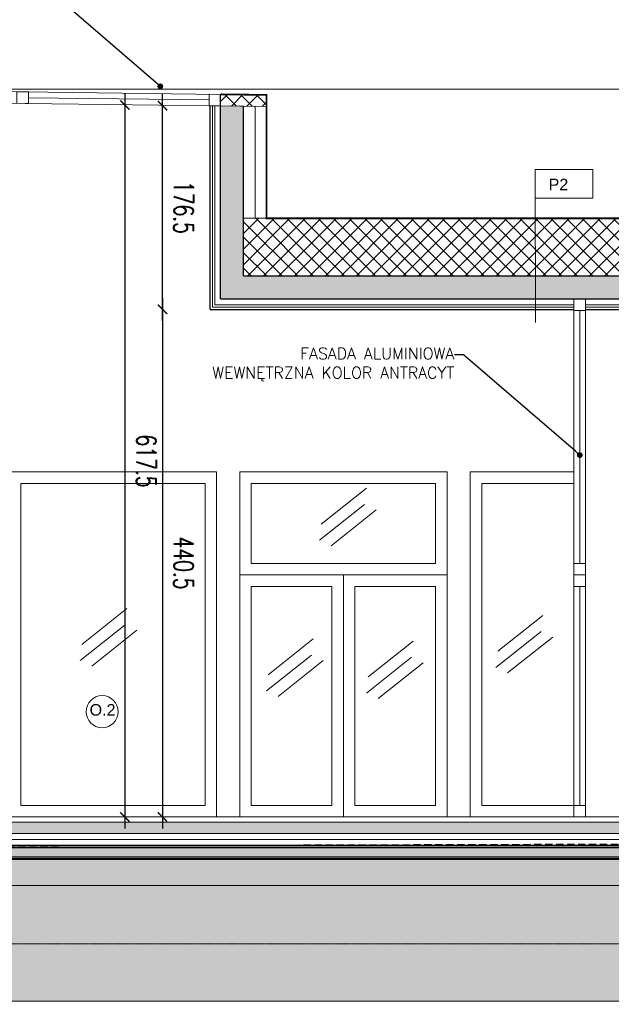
# Model space of a CAD drawing. Header units: millimetres. Extents: x -115268 to 140687, y -37779 to 24471.
# Tile 194 of 256: x 77872 to 78385, y -11042 to -10188. Entities that reach past the tile are written whole.
import ezdxf
from ezdxf import colors
from ezdxf.entities.mleader import LeaderData, LeaderLine
from ezdxf.math import Vec2, Vec3

# ---------------------------------------------------------------- set-up
doc = ezdxf.new("R2010")
doc.units = ezdxf.units.MM
doc.header["$PDMODE"] = 2
doc.header["$PDSIZE"] = 1
doc.linetypes.add('ACAD_ISO03W100', pattern=[30, 12, -18])
doc.linetypes.add('DASHED', pattern=[19.05, 12.7, -6.35])
doc.layers.get('0').update_dxf_attribs({"lineweight": 9})
for name, color, linetype, lineweight in [('A stolarka', 4, 'Continuous', 9), ('A_CIENKA', 7, 'Continuous', 9), ('A_HATCH', 8, 'Continuous', 9), ('A_IZOLACJA', 8, 'ZIGZAG', 9), ('A_KONSTRUKCJA', 3, 'Continuous', 25), ('A_PRZERYW', 8, 'DASHED', 9), ('A_WIDOK', 253, 'Continuous', 9)]:
    doc.layers.add(name, color=color, linetype=linetype, lineweight=lineweight)
doc.layers.add('A_WYMIAR', color=253, linetype='Continuous', lineweight=5, transparency=0.2)
doc.styles.add('Arial', font='arial.ttf')
doc.styles.add('romans 1-100', font='romans.shx', dxfattribs={"width": 0.7, "height": 17})
doc.linetypes.add('ZIGZAG', pattern='A,0.00254,-5.08,[131,ltypeshp.shx,S=5.08,R=0,X=-5.08,Y=0],-10.16,[131,ltypeshp.shx,S=5.08,R=180,X=5.08,Y=0],-5.08', length=20.32254)
doc.dimstyles.new('___SKALA_1_100', dxfattribs={"dimscale": 10, "dimtxt": 17, "dimasz": 0.8, "dimexe": 2, "dimexo": 2, "dimgap": 1, "dimtad": 1, "dimdec": 4, "dimrnd": 0.5, "dimdsep": 46, "dimtxsty": 'romans 1-100', "dimblk": 'ARCHTICK', "dimcen": 0.1, "dimdle": 1, "dimse1": 1, "dimse2": 1, "dimadec": 0, "dimazin": 0, "dimtfac": 1, "dimtdec": 4, "dimtix": 1, "dimtmove": 0, "dimatfit": 3, "dimldrblk": 'ARCHTICK', "dimfxl": 6, "dimfxlon": 1, "dimtolj": 1, "dimarcsym": 0})
pattern_1 = [(45, (32680.1132, 64.7294), (0, 4.49012806), [3.175, -3.175])]

# ---------------------------------------------------------------- blocks, each defined once
blk = doc.blocks.new('_Dot')
at = {"color": 0, "linetype": 'ByBlock', "lineweight": -2}
blk.add_line((-0.5, 0), (-1, 0), dxfattribs=at)
at = {"color": 0, "linetype": 'ByBlock', "const_width": 0.5}
blk.add_lwpolyline([(-0.25, 0, 1), (0.25, 0, 1)], format="xyb", close=True, dxfattribs=at)
blk = doc.blocks.new('_ArchTick')
at = {"color": 0, "linetype": 'ByBlock', "const_width": 0.15}
blk.add_lwpolyline([(-0.5, -0.5), (0.5, 0.5)], dxfattribs=at)
blk = doc.blocks.new('*D777')
at = {"layer": 'A_WYMIAR', "color": 0, "lineweight": -2, "ltscale": 0.5, "transparency": 16777216}
blk.add_line((77995.83, -10428.94), (77995.83, -10889.43), dxfattribs=at)
at = {"layer": 'Defpoints', "color": 0, "ltscale": 0.5, "transparency": 16777216}
for p in [(78352.85, -10438.94), (77995.83, -10879.43), (78352.85, -10879.43)]:
    blk.add_point(p, dxfattribs=at)
at = {"layer": 'A_WYMIAR', "color": 0, "lineweight": -2, "ltscale": 0.5, "transparency": 16777216, "xscale": 8, "yscale": 8, "zscale": 8}
for p, rotation in [((77995.83, -10438.94), 89.99999999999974), ((77995.83, -10879.43), 269.9999999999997)]:
    blk.add_blockref('_ArchTick', p, dxfattribs=dict(at, rotation=rotation))
at = {"layer": 'A_WYMIAR', "color": 0, "ltscale": 0.5, "transparency": 16777216, "insert": (78014.33, -10659.18), "char_height": 17, "attachment_point": 5, "rotation": 270, "style": 'romans 1-100'}
blk.add_mtext('\\A1;440.5', dxfattribs=at)
blk = doc.blocks.new('*D778')
at = {"layer": 'A_WYMIAR', "color": 0, "lineweight": -2, "ltscale": 0.5, "transparency": 16777216}
blk.add_line((77995.83, -10448.94), (77995.83, -10252.24), dxfattribs=at)
at = {"layer": 'Defpoints', "color": 0, "ltscale": 0.5, "transparency": 16777216}
for p in [(77995.83, -10262.24), (78037.24, -10262.24), (78037.24, -10438.94)]:
    blk.add_point(p, dxfattribs=at)
at = {"layer": 'A_WYMIAR', "color": 0, "lineweight": -2, "ltscale": 0.5, "transparency": 16777216, "xscale": 8, "yscale": 8, "zscale": 8}
for p, rotation in [((77995.83, -10262.24), 89.99999999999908), ((77995.83, -10438.94), 269.9999999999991)]:
    blk.add_blockref('_ArchTick', p, dxfattribs=dict(at, rotation=rotation))
at = {"layer": 'A_WYMIAR', "color": 0, "ltscale": 0.5, "transparency": 16777216, "insert": (78014.33, -10350.59), "char_height": 17, "attachment_point": 5, "rotation": 270, "style": 'romans 1-100'}
blk.add_mtext('\\A1;176.5', dxfattribs=at)
blk = doc.blocks.new('*D779')
at = {"layer": 'A_WYMIAR', "color": 0, "lineweight": -2, "ltscale": 0.5, "transparency": 16777216}
blk.add_line((77963.25, -10251.72), (77963.25, -10889.43), dxfattribs=at)
at = {"layer": 'Defpoints', "color": 0, "ltscale": 0.5, "transparency": 16777216}
for p in [(77986.55, -10261.72), (77963.25, -10879.43), (77986.55, -10879.43)]:
    blk.add_point(p, dxfattribs=at)
at = {"layer": 'A_WYMIAR', "color": 0, "lineweight": -2, "ltscale": 0.5, "transparency": 16777216, "xscale": 8, "yscale": 8, "zscale": 8}
for p, rotation in [((77963.25, -10261.72), 90), ((77963.25, -10879.43), 270)]:
    blk.add_blockref('_ArchTick', p, dxfattribs=dict(at, rotation=rotation))
at = {"layer": 'A_WYMIAR', "color": 0, "ltscale": 0.5, "transparency": 16777216, "insert": (77981.75, -10570.58), "char_height": 17, "attachment_point": 5, "rotation": 270, "style": 'romans 1-100'}
blk.add_mtext('\\A1;617.5', dxfattribs=at)

msp = doc.modelspace()

# ---------------------------------------------------------------- hatches: boundary and pattern name
at = {"layer": 'A_CIENKA', "true_color": 0x636466}
h = msp.add_hatch(dxfattribs=at)
h.set_pattern_fill('GRAVEL', color=251, scale=0.8)
h.set_pattern_definition([(228.0127875, (32694.7436, 85.0494), (-162.560000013, -182.87999999), [2.7337715, -270.643869]), (184.969741, (32692.9148, 83.0174), (243.839999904, 20.320001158), [4.691238, -464.432391]), (132.510447, (32688.2412, 82.611), (203.200000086, -223.519999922), [3.307852, -327.477782]), (267.273689, (32680.3164, 77.531), (20.320000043, 406.399999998), [4.272036, -422.931499]), (292.8336542, (32680.1132, 73.2638), (-101.600000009, 243.839999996), [4.18907, -414.718462]), (357.273689, (32681.7388, 69.403), (-406.399999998, 20.320000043), [4.272036, -422.931499]), (37.6942405, (32686.006, 69.1998), (-264.159999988, -203.200000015), [5.649549, -559.3049225]), (72.2553284, (32690.4764, 72.6542), (142.240000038, 447.039999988), [5.333756, -528.042053]), (121.4295656, (32692.102, 77.7342), (-162.560000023, 264.159999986), [4.286504, -424.364366]), (175.2363583, (32689.8668, 81.3918), (223.519999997, -20.320000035), [4.893706, -239.791496]), (222.3974378, (32684.99, 81.7982), (-243.839999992, -223.5200000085), [6.328623, -626.53418]), (138.814075, (32700.4332, 77.3278), (-142.23999999, 121.92000001), [2.160036, -213.844527]), (171.4692344, (32698.8076, 78.7502), (264.160000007, -40.639999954), [4.109456, -406.837112]), (225, (32694.744, 79.36), (-5e-15, -20.32), [2.873675, -25.863145]), (203.1985905, (32693.3212, 81.7982), (101.6, 40.64), [1.5475306, -153.204979]), (291.8014095, (32691.8988, 81.1886), (-20.32, 60.96), [2.188525, -107.238024]), (30.9637565, (32692.7116, 79.1566), (60.96, 40.64), [3.554557, -114.930385]), (161.565051, (32695.7596, 80.9854), (40.64, -20.32), [2.570297, -61.687185]), (16.3895403, (32680.1132, 81.1886), (203.2, 60.96), [3.600704, -356.470613]), (70.346176, (32683.5676, 82.2046), (-81.280000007, -223.519999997), [3.0207915, -299.0577254]), (293.1985905, (32695.7596, 85.0494), (-40.64, 101.6), [3.095041, -151.657469]), (343.6104597, (32696.9788, 82.2046), (-203.200000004, 60.959999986), [3.600704, -356.470613]), (339.443955, (32680.1132, 68.5902), (-101.6, 40.64), [3.472282, -170.1418745]), (294.7751406, (32683.3644, 67.371), (-101.60000012, 223.519999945), [2.909377, -288.028747]), (66.8014095, (32695.9628, 64.7294), (40.64, 101.6), [3.095041, -151.657469]), (17.3540246, (32697.182, 67.5742), (-264.159999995, -81.280000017), [3.406262, -337.219008]), (69.443955, (32686.006, 64.7294), (-40.64, -101.6), [1.736141, -171.878015]), (101.3099325, (32694.7436, 64.7294), (-20.32, 81.28), [1.036117, -102.57596]), (165.963757, (32694.5404, 65.7454), (60.96, -20.32), [4.18907, -79.592437]), (186.009006, (32690.4764, 66.7614), (203.2, 20.32000001), [3.882136, -384.330919]), (303.690068, (32692.7116, 77.328), (-20.32, 40.64), [2.930591, -70.334211]), (353.1572266, (32694.3372, 74.8894), (345.440000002, -40.639999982), [5.116454, -506.5280725]), (60.945396, (32699.4172, 74.2798), (-81.28, -142.24), [2.092066, -207.1151385]), (90, (32700.433, 76.109), (-20.32, 20.32), [1.2192, -19.1008]), (120.256437, (32690.07, 67.371), (81.27999999, -142.240000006), [2.822936, -279.471526]), (48.0127875, (32688.6476, 69.8094), (162.560000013, 182.87999999), [5.467543, -267.910098]), (360, (32692.305, 73.873), (20.32, 20.32), [5.2832, -15.0368]), (325.3048465, (32697.5884, 73.8734), (203.200000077, -142.23999989), [3.2128765, -318.074534]), (254.054604, (32700.23, 72.0446), (-20.32, -81.28), [2.958633, -144.9732]), (207.6459754, (32699.4172, 69.1998), (-386.080000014, -203.199999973), [4.817161, -476.899715]), (175.4260787, (32695.15, 66.9646), (-264.16, 20.32), [5.096236, -504.526772])])
h.paths.add_polyline_path([(80010.85402, -10915.92547), (77735.33365, -10915.92547), (77735.33365, -10938.92547), (80010.85402, -10938.92547)])
at = {"layer": 'A_HATCH', "transparency": 33554687}
h = msp.add_hatch(dxfattribs=at)
h.set_pattern_fill('DASH', color=256, angle=45)
h.set_pattern_definition(pattern_1)
h.paths.add_polyline_path([(78553.51017, -10903.92547), (77733.33365, -10903.92547), (77733.33365, -10913.92547), (78553.51017, -10913.92547)])
h.paths.add_polyline_path([(77517.48387, -11899.65929), (77517.48387, -11861.12596), (77491.98387, -11861.12596), (77491.98387, -11899.65929)], flags=9)
h.paths.add_polyline_path([(77518.61232, -10663.98121), (77518.61232, -10624.88121), (77493.11232, -10624.88121), (77493.11232, -10663.98121)], flags=9)
h.paths.add_polyline_path([(77680.74867, -10749.48121), (77680.74867, -10710.38121), (77655.24867, -10710.38121), (77655.24867, -10749.48121)], flags=9)
h.paths.add_polyline_path([(77515.36541, -11256.67459), (77525.01753, -11256.67459), (77525.01753, -11236.06749), (77515.36541, -11236.06749)], flags=9)
h.paths.add_polyline_path([(77187.87467, -11256.67459), (77399.38899, -11256.67459), (77399.38899, -11236.06749), (77187.87467, -11236.06749)], flags=9)
h.paths.add_polyline_path([(77515.28052, -11322.29221), (77524.93263, -11322.29221), (77524.93263, -11301.68512), (77515.28052, -11301.68512)], flags=9)
h.paths.add_polyline_path([(77515.31462, -11289.59626), (77554.4756, -11289.59626), (77554.4756, -11268.98917), (77515.31462, -11268.98917)], flags=9)
h.paths.add_polyline_path([(77514.20275, -11224.1225), (77557.24505, -11224.1225), (77557.24505, -11203.5154), (77514.20275, -11203.5154)], flags=9)
h.paths.add_polyline_path([(77515.28052, -11191.34469), (77524.93263, -11191.34469), (77524.93263, -11170.7376), (77515.28052, -11170.7376)], flags=9)
h.paths.add_polyline_path([(77514.20275, -11158.64874), (77557.24505, -11158.64874), (77557.24505, -11138.04164), (77514.20275, -11138.04164)], flags=9)
h.paths.add_polyline_path([(77514.20275, -11125.91186), (77557.24505, -11125.91186), (77557.24505, -11105.30476), (77514.20275, -11105.30476)], flags=9)
h.paths.add_polyline_path([(77515.54655, -11093.13405), (77562.47015, -11093.13405), (77562.47015, -11072.52695), (77515.54655, -11072.52695)], flags=9)
h.paths.add_polyline_path([(77153.4927, -11062.82329), (77175.58001, -11062.82329), (77175.58001, -11042.2162), (77153.4927, -11042.2162)], flags=9)
h.paths.add_polyline_path([(77188.26044, -11322.29221), (77277.88527, -11322.29221), (77277.88527, -11301.68512), (77188.26044, -11301.68512)], flags=9)
h.paths.add_polyline_path([(77187.78977, -11290.67966), (77464.30966, -11290.67966), (77464.30966, -11268.77203), (77187.78977, -11268.77203)], flags=9)
h.paths.add_polyline_path([(77187.78977, -11224.08157), (77286.76658, -11224.08157), (77286.76658, -11203.47448), (77187.78977, -11203.47448)], flags=9)
h.paths.add_polyline_path([(77187.78977, -11191.34469), (77399.3041, -11191.34469), (77399.3041, -11170.7376), (77187.78977, -11170.7376)], flags=9)
h.paths.add_polyline_path([(77187.78977, -11160.88547), (77508.45826, -11160.88547), (77508.45826, -11139.90548), (77187.78977, -11139.90548)], flags=9)
h.paths.add_polyline_path([(77188.66972, -11125.87093), (77310.92756, -11125.87093), (77310.92756, -11105.26384), (77188.66972, -11105.26384)], flags=9)
h.paths.add_polyline_path([(77188.66972, -11093.18862), (77346.62333, -11093.18862), (77346.62333, -11072.58153), (77188.66972, -11072.58153)], flags=9)
h.paths.add_polyline_path([(77187.63288, -11060.57452), (77353.31501, -11060.57452), (77353.31501, -11039.96743), (77187.63288, -11039.96743)], flags=9)
h.paths.add_polyline_path([(79357.8378, -10379.78814), (79425.3378, -10379.78814), (79425.3378, -10354.78814), (79357.8378, -10354.78814)], flags=9)
h.paths.add_polyline_path([(78989.95665, -12176.81378), (79072.45665, -12176.81378), (79072.45665, -12151.81378), (78989.95665, -12151.81378)], flags=9)
h.paths.add_polyline_path([(79590.90337, -11696.24955), (79658.40337, -11696.24955), (79658.40337, -11671.24955), (79590.90337, -11671.24955)], flags=9)
h.paths.add_polyline_path([(79000.07936, -10861.28317), (79082.57936, -10861.28317), (79082.57936, -10836.28317), (79000.07936, -10836.28317)], flags=9)
h.paths.add_polyline_path([(78971.71643, -10217.78814), (79041.71643, -10217.78814), (79041.71643, -10192.78814), (78971.71643, -10192.78814)], flags=9)
h.paths.add_polyline_path([(78781.65983, -10329.78814), (78849.15983, -10329.78814), (78849.15983, -10304.78814), (78781.65983, -10304.78814)], flags=9)
h.paths.add_polyline_path([(79243.21513, -11534.24955), (79313.21513, -11534.24955), (79313.21513, -11509.24955), (79243.21513, -11509.24955)], flags=9)
h.paths.add_polyline_path([(78887.74596, -12165.73808), (78950.24596, -12165.73808), (78950.24596, -12140.73808), (78887.74596, -12140.73808)], flags=9)
h.paths.add_polyline_path([(78819.48055, -10849.27667), (78881.98055, -10849.27667), (78881.98055, -10824.27667), (78819.48055, -10824.27667)], flags=9)
h.paths.add_polyline_path([(79748.16796, -11658.94474), (79778.16796, -11658.94474), (79778.16796, -11628.94474), (79748.16796, -11628.94474)], flags=9)
h.paths.add_polyline_path([(77794.15489, -11658.94474), (77824.15489, -11658.94474), (77824.15489, -11628.94474), (77794.15489, -11628.94474)], flags=9)
h.paths.add_polyline_path([(77704.50735, -10303.05506), (77704.50735, -10325.14237), (77725.11444, -10325.14237), (77725.11444, -10303.05506)], flags=9)
h.paths.add_polyline_path([(78327.30931, -10341.08253), (78349.39662, -10341.08253), (78349.39662, -10320.47543), (78327.30931, -10320.47543)], flags=9)
h.paths.add_polyline_path([(78156.3486, -12184.02593), (78178.43592, -12184.02593), (78178.43592, -12163.41884), (78156.3486, -12163.41884)], flags=9)
h.paths.add_polyline_path([(77900.10727, -11657.54394), (77922.19458, -11657.54394), (77922.19458, -11636.93684), (77900.10727, -11636.93684)], flags=9)
h.paths.add_polyline_path([(79503.74373, -11657.54394), (79525.83105, -11657.54394), (79525.83105, -11636.93684), (79503.74373, -11636.93684)], flags=9)
h.paths.add_polyline_path([(77774.33141, -11841.71243), (77774.33141, -11863.79975), (77794.93851, -11863.79975), (77794.93851, -11841.71243)], flags=9)
h.paths.add_polyline_path([(78071.47765, -11793.73246), (78071.47765, -11815.81977), (78092.08475, -11815.81977), (78092.08475, -11793.73246)], flags=9)
h.paths.add_polyline_path([(80083.20902, -11599.61466), (80083.20902, -11621.70197), (80103.81611, -11621.70197), (80103.81611, -11599.61466)], flags=9)
h.paths.add_polyline_path([(80085.32461, -10503.19306), (80085.32461, -10525.28037), (80105.9317, -10525.28037), (80105.9317, -10503.19306)], flags=9)
h.paths.add_polyline_path([(77803.64382, -12304.91209), (77963.6711, -12304.91209), (77963.6711, -12274.00145), (77803.64382, -12274.00145)], flags=9)
h.paths.add_polyline_path([(77730.67232, -11076.45917), (77890.7303, -11076.45917), (77890.7303, -11045.54853), (77730.67232, -11045.54853)], flags=9)
h.paths.add_polyline_path([(80707.70397, -12561.72384), (80767.64258, -12561.72384), (80767.64258, -12530.8132), (80707.70397, -12530.8132)], flags=9)
h.paths.add_polyline_path([(80718.28048, -12673.33893), (80770.04378, -12673.33893), (80770.04378, -12642.42828), (80718.28048, -12642.42828)], flags=9)
h.paths.add_polyline_path([(80671.44203, -12444.56083), (80804.69237, -12444.56083), (80804.69237, -12413.65019), (80671.44203, -12413.65019)], flags=9)
at = {"layer": 'A_HATCH', "true_color": 0x636466, "transparency": 33554687}
h = msp.add_hatch(dxfattribs=at)
h.set_pattern_fill('ANSI37', color=251, scale=3)
h.set_pattern_definition([(45, (32656.008, 64.729), (-6.735192, 6.735192), []), (135, (32656.008, 64.729), (-6.735192, -6.735192), [])])
h.paths.add_polyline_path([(80012.85402, -10359.93695), (78066.23637, -10359.93695), (78066.23637, -10409.93695), (80012.85402, -10409.93695)])
h.paths.add_polyline_path([(80012.85402, -10252.93695), (80002.85402, -10252.93695), (80002.85402, -10359.93695), (80012.85402, -10359.93695)])
h.paths.add_polyline_path([(80062.85402, -10247.93695), (80002.85402, -10247.93695), (80002.85402, -10252.93695), (80012.85402, -10252.93695), (80062.85402, -10252.93695)])
h.paths.add_polyline_path([(78086.23637, -10252.85423), (78046.29887, -10252.35501), (78046.17388, -10262.35423), (78086.11242, -10262.85346)])
h.paths.add_polyline_path([(77692.85402, -10247.93695), (77642.85402, -10247.93695), (77642.85402, -10252.93695), (77692.85402, -10252.93695)])
at = {"layer": 'A_HATCH', "transparency": 33554687}
h = msp.add_hatch(dxfattribs=at)
h.set_pattern_fill('ANSI33', color=256)
h.set_pattern_definition([(45, (32656.008, 64.7294), (-4.4901281, 4.4901281), []), (45, (32660.4984, 64.7294), (-4.4901281, 4.4901281), [3.175, -1.5875])])
h.paths.add_polyline_path([(80037.85402, -10252.93695), (80012.85402, -10252.93695), (80012.85402, -10409.93695), (78066.23637, -10409.93695), (78066.11554, -10262.6035), (78046.11866, -10262.35354), (78046.23637, -10262.35501), (78046.23637, -10429.93695), (80012.85402, -10429.93695), (80012.85402, -10669.42547), (80037.85402, -10669.42547)])
h = msp.add_hatch(dxfattribs=at)
h.set_pattern_fill('DASH', color=256, angle=45)
h.set_pattern_definition(pattern_1)
h.paths.add_polyline_path([(77738.33365, -10883.92547), (77738.33365, -10893.92547), (78553.51017, -10893.92547), (78553.51017, -10883.92547)])
h.paths.add_polyline_path([(80007.85402, -10893.92547), (80007.85402, -10883.92547), (79016.8176, -10883.92547), (79016.8176, -10891.43198), (79011.94057, -10883.92547), (78553.51017, -10883.92547), (78553.51017, -10893.92547)])
h = msp.add_hatch(dxfattribs=at)
h.set_pattern_fill('AR-SAND', color=256, scale=0.2)
h.set_pattern_definition([(37.5, (32680.113, 64.7294), (-0.3200063, 9.7882647), [0, -7.7216, 0, -8.636, 0, -8.255]), (7.5, (32680.113, 64.73), (8.9904657, 14.336502), [0, -4.1656, 0, -6.9596, 0, -2.667]), (327.5, (32673.865, 64.729), (15.8198474, 0.0287437), [0, -2.54, 0, -9.144, 0, -11.938]), (317.5, (32673.865, 64.73), (15.271129, 4.4585865), [0, -1.27, 0, -5.9944, 0, -6.858])])
edge = h.paths.add_edge_path()
edge.add_spline(control_points=[(77666.5522, -10987.59476), (77666.21635, -10988.10422), (77663.81174, -10992.28395), (77664.03156, -11000.7486), (77664.77699, -11018.86837), (77641.68354, -11025.31197), (77613.91358, -11012.50239), (77621.62812, -10964.71408), (77661.01807, -10945.34018), (77673.45969, -10932.36922), (77688.33365, -10924.20635)], knot_values=[47.550004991, 47.550004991, 47.550004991, 47.550004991, 49.956071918, 66.320102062, 77.600305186, 93.451729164, 117.578861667, 155.333075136, 202.222132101, 215.061406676, 215.061406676, 215.061406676, 215.061406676], degree=3, periodic=0)
edge.add_line((77688.33365, -10924.20635), (77688.33365, -10920.96658))
edge.add_line((77688.33365, -10920.96658), (77582.23767, -10920.96658))
edge.add_line((77582.23767, -10920.96658), (77610.99924, -11039.42547))
edge.add_line((77610.99924, -11039.42547), (77663.33365, -11039.42547))
edge.add_line((77663.33365, -11039.42547), (77668.33365, -11029.42547))
edge.add_line((77668.33365, -11029.42547), (77668.33365, -10989.42547))
edge.add_line((77668.33365, -10989.42547), (77688.33365, -10989.42547))
edge.add_line((77688.33365, -10989.42547), (77688.33365, -10987.59476))
edge.add_line((77688.33365, -10987.59476), (77666.5522, -10987.59476))
h.paths.add_polyline_path([(80010.85402, -10938.92547), (77735.33365, -10938.92547), (77735.33365, -10987.42547), (77775.33365, -10987.42547), (77775.33365, -11031.42547), (77774.33365, -11031.42547), (77778.33365, -11039.42547), (79967.85402, -11039.42547), (79972.85402, -11029.42547), (79972.85402, -10989.42547), (80012.85402, -10989.42547), (80012.85402, -10987.42547), (80010.85402, -10987.42547)])
edge = h.paths.add_edge_path()
edge.add_line((80163.95, -10920.96658), (80057.85402, -10920.96658))
edge.add_line((80057.85402, -10920.96658), (80057.85402, -10924.20635))
edge.add_spline(control_points=[(80057.85402, -10924.20635), (80072.72798, -10932.36922), (80085.1696, -10945.34018), (80124.55955, -10964.71408), (80132.27409, -11012.50239), (80104.50413, -11025.31197), (80081.41068, -11018.86837), (80082.15611, -11000.7486), (80082.43838, -10989.87881), (80075.61144, -10982.83135), (80073.16317, -10982.64015), (80070.95795, -10982.32957), (80057.85402, -10976.5217)], knot_values=[47.550004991, 47.550004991, 47.550004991, 47.550004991, 60.389279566, 107.278336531, 145.03255, 169.159682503, 185.011106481, 196.291309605, 212.65533975, 223.599852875, 232.277114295, 234.313552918, 234.313552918, 234.313552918, 234.313552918], degree=3, periodic=0)
edge.add_line((80057.85402, -10976.5217), (80057.85402, -10989.42547))
edge.add_line((80057.85402, -10989.42547), (80077.85402, -10989.42547))
edge.add_line((80077.85402, -10989.42547), (80077.85402, -11029.42547))
edge.add_line((80077.85402, -11029.42547), (80082.85402, -11039.42547))
edge.add_line((80082.85402, -11039.42547), (80135.18843, -11039.42547))
edge.add_line((80135.18843, -11039.42547), (80163.95, -10920.96658))

# ---------------------------------------------------------------- linework, layer by layer
at = {"layer": 'A stolarka'}
for p, q in [((78046.23637, -10252.35423), (77692.85402, -10247.93695)), ((78036.23715, -10262.23002), (78036.23715, -10252.23002)), ((78036.23715, -10252.23002), (78046.23637, -10252.35423)), ((78046.23637, -10252.35423), (78046.23637, -10262.35501)), ((78086.11138, -10262.85345), (77692.72903, -10257.93617)), ((78036.23715, -10257.22963), (77879.57409, -10255.27134)), ((78046.23637, -10262.35501), (78036.23715, -10262.23002)), ((78352.85402, -10429.93695), (78352.85402, -10879.42547)), ((78362.85402, -10429.93695), (78362.85402, -10879.42547)), ((78357.85402, -10439.93695), (78357.85402, -10659.42547)), ((78133.62271, -10625.30101), (78172.75814, -10594.18159)), ((78132.0195, -10639.35198), (78171.15493, -10608.23256)), ((78142.15693, -10644.06713), (78181.29236, -10612.94771)), ((78357.85402, -10679.42547), (78357.85402, -10869.42547)), ((77925.92091, -10729.7361), (77965.05634, -10698.61668)), ((78286.76991, -10735.64748), (78325.90534, -10704.52807)), ((77924.3177, -10743.78707), (77963.45313, -10712.66765)), ((77934.45513, -10748.50221), (77973.59056, -10717.38279)), ((78285.16671, -10749.69845), (78324.30214, -10718.57903)), ((78295.30413, -10754.4136), (78334.43957, -10723.29418)), ((78087.6128, -10756.00907), (78126.74823, -10724.88965)), ((78174.37425, -10757.97951), (78213.50968, -10726.86009)), ((78086.0096, -10770.06004), (78125.14503, -10738.94062)), ((78096.14702, -10774.77518), (78135.28245, -10743.65576)), ((78172.77105, -10772.03048), (78211.90648, -10740.91106)), ((78182.90848, -10776.74562), (78222.04391, -10745.6262))]:
    msp.add_line(p, q, dxfattribs=at)
msp.add_lwpolyline([(77869.51238, -10250.14674), (77879.63659, -10250.27173), (77879.51159, -10260.27095), (77869.51238, -10260.14596)], close=True, dxfattribs=at)
for points in [[(78362.85402, -10439.93695), (78362.85402, -10429.93695), (78352.85402, -10429.93695), (78352.85402, -10439.93695), (78362.85402, -10439.93695)], [(78362.85402, -10669.42547), (78362.85402, -10659.42547), (78352.85402, -10659.42547), (78352.85402, -10669.42547), (78362.85402, -10669.42547)], [(78362.85402, -10669.42547), (78362.85402, -10679.42547), (78352.85402, -10679.42547), (78352.85402, -10669.42547), (78362.85402, -10669.42547)], [(78362.85402, -10879.42547), (78362.85402, -10869.42547), (78352.85402, -10869.42547), (78352.85402, -10879.42547), (78362.85402, -10879.42547)]]:
    msp.add_lwpolyline(points, dxfattribs=at)
at = {"layer": 'A_CIENKA', "ltscale": 10}
msp.add_line((77692.85402, -10247.93695), (80062.85402, -10247.93695), dxfattribs=at)
at = {"layer": 'A_CIENKA'}
for p, q in [((78086.23637, -10252.85423), (78046.29887, -10252.35501)), ((78086.23637, -10359.93695), (78086.23637, -10252.85423)), ((78086.11138, -10262.85345), (78046.17388, -10262.35423)), ((78066.23637, -10359.93695), (80012.85402, -10359.93695)), ((77862.85402, -10579.93695), (78042.85402, -10579.93695)), ((78042.85402, -10879.42547), (78042.85402, -10579.93695)), ((78062.85402, -10669.42547), (78062.85402, -10579.93695)), ((78062.85402, -10579.93695), (78242.85402, -10579.93695)), ((78242.85402, -10879.42547), (78242.85402, -10579.93695)), ((78262.85402, -10879.42547), (78262.85402, -10579.93695)), ((78262.85402, -10579.93695), (78352.85402, -10579.93695)), ((77872.85402, -10869.42547), (77872.85402, -10589.93695)), ((77872.85402, -10589.93695), (78032.85402, -10589.93695)), ((78032.85402, -10869.42547), (78032.85402, -10589.93695)), ((78072.85402, -10659.42547), (78072.85402, -10589.93695)), ((78072.85402, -10589.93695), (78232.85402, -10589.93695)), ((78232.85402, -10659.42547), (78232.85402, -10589.93695)), ((78272.85402, -10869.42547), (78272.85402, -10589.93695)), ((78272.85402, -10589.93695), (78352.85402, -10589.93695)), ((78072.85402, -10659.42547), (78232.85402, -10659.42547)), ((78062.85402, -10879.42547), (78062.85402, -10669.42547)), ((78062.85402, -10669.42547), (78242.85402, -10669.42547)), ((78152.85402, -10669.42547), (78152.85402, -10879.42547)), ((78242.85402, -10879.42547), (78242.85402, -10669.42547)), ((78072.85402, -10869.42547), (78072.85402, -10679.42547)), ((78072.85402, -10679.42547), (78142.85402, -10679.42547)), ((78142.85402, -10679.42547), (78142.85402, -10869.42547)), ((78162.85402, -10679.42547), (78232.85402, -10679.42547)), ((78162.85402, -10679.42547), (78162.85402, -10869.42547)), ((78232.85402, -10869.42547), (78232.85402, -10679.42547)), ((77872.85402, -10869.42547), (78032.85402, -10869.42547)), ((78072.85402, -10869.42547), (78142.85402, -10869.42547)), ((78162.85402, -10869.42547), (78232.85402, -10869.42547)), ((78272.85402, -10869.42547), (78352.85402, -10869.42547)), ((79967.85402, -11039.42547), (77666.33365, -11039.42547))]:
    msp.add_line(p, q, dxfattribs=at)
at = {"layer": 'A_CIENKA', "color": 2}
msp.add_line((78352.85402, -10669.42547), (78362.85402, -10669.42547), dxfattribs=at)
msp.add_line((78352.85402, -10669.42547), (78362.85402, -10669.42547), dxfattribs=at)
at = {"layer": 'A_CIENKA', "linetype": 'ACAD_ISO03W100', "ltscale": 0.005}
msp.add_line((77773.33365, -10989.42547), (79972.85402, -10989.42547), dxfattribs=at)
at = {"layer": 'A_IZOLACJA', "ltscale": 0.007}
msp.add_line((78076.23637, -10359.93695), (78076.23637, -10262.73001), dxfattribs=at)
at = {"layer": 'A_IZOLACJA', "ltscale": 0.01}
msp.add_line((77735.83365, -10898.92547), (80012.85402, -10898.92547), dxfattribs=at)
at = {"layer": 'A_IZOLACJA', "linetype": 'DASHED', "ltscale": 0.01, "const_width": 1.5}
for points in [[(80062.85402, -10247.93695), (80002.85402, -10247.93695), (80002.85402, -10359.93695), (78086.23637, -10359.93695), (78086.23637, -10252.85423), (78046.29887, -10252.35501)], [(77666.33365, -10989.42547), (77666.33365, -11031.42547), (77775.33365, -11031.42547), (77775.33365, -10987.42547), (77735.33365, -10987.42547), (77735.33365, -10905.92547), (80010.85402, -10905.92547)], [(77733.33365, -10915.92547), (80012.85402, -10915.92547)]]:
    msp.add_lwpolyline(points, dxfattribs=at)
at = {"layer": 'A_KONSTRUKCJA'}
for p, q in [((78046.23637, -10429.93695), (78046.23637, -10252.35423)), ((78037.23637, -10438.93695), (78037.23637, -10262.24251)), ((78066.23637, -10409.93695), (78066.11554, -10262.6035)), ((78066.23637, -10409.93695), (80012.85402, -10409.93695)), ((78046.23637, -10429.93695), (80012.85402, -10429.93695)), ((78037.23637, -10438.93695), (78352.85402, -10438.93695)), ((78362.85402, -10438.93695), (79137.73609, -10438.93695)), ((77733.33365, -10903.92547), (80012.85402, -10903.92547)), ((77733.33365, -10913.92547), (80012.85402, -10913.92547))]:
    msp.add_line(p, q, dxfattribs=at)
msp.add_lwpolyline([(78046.23637, -10429.93695), (78352.85402, -10429.93695), (78352.85402, -10429.93695), (78362.85402, -10429.93695), (78362.85402, -10429.93695), (79137.73609, -10429.93695), (79137.73609, -10429.93695), (79147.73609, -10429.93695), (79147.73609, -10429.93695), (80012.85402, -10429.93695), (80012.85402, -10669.42547), (80062.85402, -10669.42547), (80062.85402, -10247.93695), (80012.85402, -10247.93695)], dxfattribs=at)
at = {"layer": 'A_PRZERYW', "ltscale": 0.5}
msp.add_line((76908.61226, -10907.26587), (80394.42643, -10897.17602), dxfattribs=at)
at = {"layer": 'A_WIDOK'}
for p, q in [((78039.23637, -10436.93695), (78039.23637, -10262.26751)), ((78041.23637, -10434.93695), (78041.23637, -10262.29251)), ((78039.23637, -10436.93695), (78352.85402, -10436.93695)), ((78041.23637, -10434.93695), (78352.85402, -10434.93695)), ((78362.85402, -10434.93695), (79137.73609, -10434.93695)), ((78362.85402, -10436.93695), (79137.73609, -10436.93695)), ((77377.85402, -10879.42547), (80037.85402, -10879.42547)), ((77708.33365, -10883.92547), (80012.85402, -10883.92547)), ((77733.33365, -10893.92547), (80012.85402, -10893.92547)), ((77733.33365, -10938.92547), (80012.85402, -10938.92547))]:
    msp.add_line(p, q, dxfattribs=at)
at = {"layer": 'A_WYMIAR'}
msp.add_lwpolyline([(78319.41965, -10450.22961), (78319.18623, -10317.48158), (78369.18623, -10317.48158), (78369.18623, -10337.48158), (78369.18623, -10342.48158), (78319.18623, -10342.48158)], dxfattribs=at)
at = {"layer": 'A_WYMIAR', "ltscale": 10}
msp.add_circle((77943.5613, -10788.08286), 13.90315, dxfattribs=at)

# ---------------------------------------------------------------- texts
at = {"layer": 'A_HATCH', "char_height": 10, "attachment_point": 1, "style": 'Arial'}
for s, insert in [('P2', (78330.88707, -10325.58116)), ('O.2', (77932.60808, -10781.49849))]:
    msp.add_mtext_dynamic_manual_height_columns(s, width=473.6976626, gutter_width=1.25, heights=[9.22219], dxfattribs=dict(at, insert=insert))

# ---------------------------------------------------------------- dimensions: what is measured, and where the dimension line sits
at = {"layer": 'A_WYMIAR', "ltscale": 0.5}
for p1, p2, distance, picture, middle in [((77986.54745, -10261.72493), (77986.54745, -10879.42547), -23.29656, '*D779', (77981.75088, -10570.5752)), ((78037.23637, -10438.93695), (78037.23637, -10262.24251), 41.40647, '*D778', (78014.3299, -10350.58973)), ((78352.85402, -10438.93695), (78352.85402, -10879.42547), -357.02412, '*D777', (78014.3299, -10659.18121))]:
    dim = msp.add_aligned_dim(p1=p1, p2=p2, distance=distance, dimstyle='___SKALA_1_100', dxfattribs=at)
    dim.commit()
    dim.dimension.update_dxf_attribs({"geometry": picture, "text_midpoint": middle})

# ---------------------------------------------------------------- leaders
at = {"layer": 'A_CIENKA'}
ml = msp.add_multileader_mtext('Standard', dxfattribs=at)
ml.set_content('{\\Fromans.shx;ŚWIETLIK ALUMINIOWY KOLOR ANTRACYT}', color=256)
ml.set_leader_properties()
ml.set_arrow_properties(name='DOT')
ml.build(insert=Vec2(0, 0))
ml.multileader.update_dxf_attribs({"arrow_head_size": 5})
ctx = ml.context
ctx.base_point, ctx.char_height, ctx.arrow_head_size, ctx.landing_gap_size, ctx.plane_origin = Vec3(77668.35646, -10158.30891), 10, 5, 0.09, Vec3(77732.8783, -10324.296)
ctx.text_align_type = 2
notes = []
notes.append((ctx, [(0, (1, 1, 0), (77893.20312, -10158.30891), (-1, 0), 8, [(0, [(77993.98473, -10245.42936)], 0, [])])]))
ctx.mtext.insert, ctx.mtext.width, ctx.mtext.alignment, ctx.mtext.flow_direction = Vec3(77885.11312, -10153.30891), 239.2869378, 3, 5
ml = msp.add_multileader_mtext('Standard', dxfattribs=at)
ml.set_content('{\\Fromans.shx;OBRÓBKI BLACHARSKIE KOLOR ANTRACYT}', color=256)
ml.set_leader_properties()
ml.set_arrow_properties(name='DOT')
ml.build(insert=Vec2(0, 0))
ml.multileader.update_dxf_attribs({"arrow_head_size": 5})
ctx = ml.context
ctx.base_point, ctx.char_height, ctx.arrow_head_size, ctx.landing_gap_size, ctx.plane_origin = Vec3(78294.74699, -10162.91288), 10, 5, 0.09, Vec3(78371.1736, -10328.89996)
ctx.text_align_type = 2
notes.append((ctx, [(0, (1, 1, 0), (78531.49842, -10162.91288), (-1, 0), 8, [(0, [(78632.28003, -10250.03333)], 0, [])])]))
ctx.mtext.insert, ctx.mtext.width, ctx.mtext.alignment, ctx.mtext.flow_direction = Vec3(78523.40842, -10157.91288), 239.2869378, 3, 5
ml = msp.add_multileader_mtext('Standard', dxfattribs=at)
ml.set_content('{\\Fromans.shx;FASADA ALUMINIOWA WEWNĘTRZNA KOLOR ANTRACYT}', color=256)
ml.set_leader_properties()
ml.set_arrow_properties(name='DOT')
ml.build(insert=Vec2(0, 0))
ml.multileader.update_dxf_attribs({"arrow_head_size": 5})
ctx = ml.context
ctx.base_point, ctx.char_height, ctx.arrow_head_size, ctx.landing_gap_size, ctx.plane_origin = Vec3(78012.28804, -10478.27303), 10, 5, 0.09, Vec3(78096.80989, -10644.26011)
ctx.text_align_type = 2
notes.append((ctx, [(0, (1, 1, 0), (78257.13471, -10478.27303), (-1, 0), 8, [(0, [(78357.91632, -10565.39348)], 0, [])])]))
ctx.mtext.insert, ctx.mtext.width, ctx.mtext.alignment, ctx.mtext.flow_direction = Vec3(78249.04471, -10472.27303), 239.2869378, 3, 5
for ctx, leaders in notes:
    for number, flags, end, landing, length, lines in leaders:
        leader = LeaderData()
        leader.index, (leader.has_last_leader_line, leader.has_dogleg_vector, leader.attachment_direction) = number, flags
        leader.last_leader_point, leader.dogleg_vector, leader.dogleg_length = Vec3(end), Vec3(landing), length
        for number, points, colour, breaks in lines:
            line = LeaderLine()
            line.index, line.vertices, line.color, line.breaks = number, Vec3.list(points), colors.encode_raw_color(colour), breaks
            leader.lines.append(line)
        ctx.leaders.append(leader)

doc.saveas('drawing.dxf')
